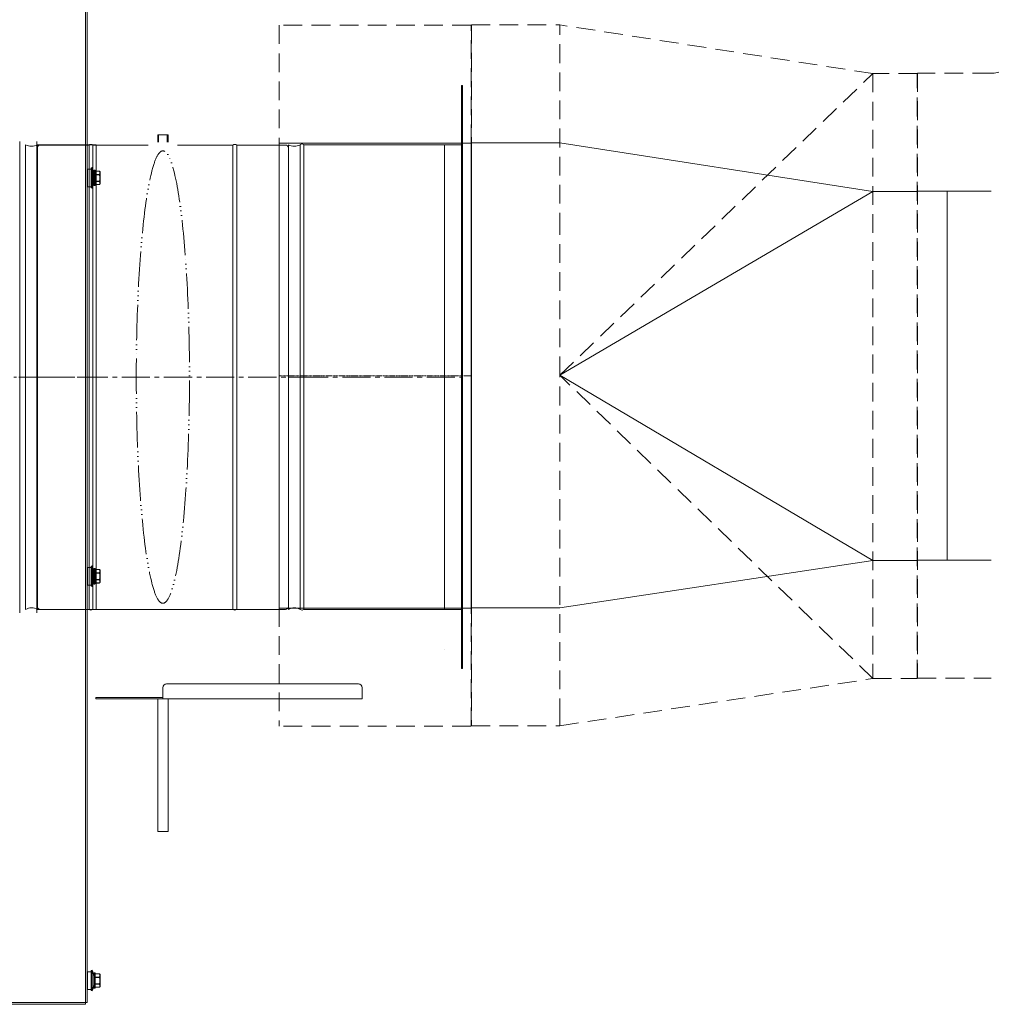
# Model space of a CAD drawing. Header units: millimetres. Extents: x -3034 to 546681, y -100001 to 133386.
# Tile 81 of 173: x 89135 to 89794, y -15458 to -14791. Entities that reach past the tile are written whole.
import ezdxf

# ---------------------------------------------------------------- set-up
doc = ezdxf.new("R2010")
doc.units = ezdxf.units.MM
for name, pattern in [('ACAD_ISO03W100', [150, 60, -90]), ('ACAD_ISO06W100', [36, 24, -3, 0, -3, 0, -3, 0, -3]), ('CENTER2', [28.575, 19.05, -3.175, 3.175, -3.175]), ('DASHDOT', [1, 0.5, -0.25, 0, -0.25]), ('DASHED', [19.05, 12.7, -6.35])]:
    doc.linetypes.add(name, pattern=pattern)
for name, color, linetype in [('___INST__AR_podstawy', 3, 'Continuous'), ('ELEK CIENKIE', 80, 'Continuous'), ('ELEK ODGROMÓWKA', 214, 'Continuous'), ('FLUID-C4-INS', 7, 'Continuous'), ('FLUID-C4-SYM', 7, 'Continuous')]:
    doc.layers.add(name, color=color, linetype=linetype)

# ---------------------------------------------------------------- blocks, each defined once
blk = doc.blocks.new('iglice')
at = {"layer": 'ELEK CIENKIE', "color": 232, "linetype": 'ACAD_ISO03W100', "ltscale": 3}
blk.add_circle((-27813.9, 9135.33), 7540, dxfattribs=at)
blk = doc.blocks.new('wentDACH')
at = {"color": 8, "linetype": 'Continuous', "lineweight": 9}
for p, q in [((-96854.66, 28791.71), (-96854.66, 27944.11)), ((-96853.46, 28791.71), (-96853.46, 27944.11)), ((-96853.16, 28508.91), (-96853.16, 28496.91)), ((-96850.73, 28508.91), (-96853.16, 28508.91)), ((-96849.98, 28509.91), (-96850.73, 28509.64)), ((-96850.73, 28509.64), (-96850.73, 28496.18)), ((-96849.98, 28509.91), (-96849.98, 28495.91)), ((-96848.96, 28507.86), (-96848.96, 28497.96)), ((-96848.66, 28508.16), (-96848.66, 28497.66)), ((-96848.36, 28508.16), (-96848.66, 28508.16)), ((-96848.36, 28497.66), (-96848.36, 28508.16)), ((-96848.06, 28497.96), (-96848.06, 28507.86)), ((-96848.06, 28507.48), (-96845.16, 28507.48)), ((-96848.06, 28507.44), (-96845.16, 28507.44)), ((-96845.16, 28507.48), (-96845.16, 28507.44)), ((-96844.96, 28505.7), (-96844.96, 28507.01)), ((-96844.9, 28507.33), (-96844.9, 28507.33)), ((-96844.7, 28506.98), (-96844.9, 28507.33)), ((-96844.7, 28506.98), (-96844.7, 28506.9)), ((-96844.66, 28506.83), (-96844.66, 28498.99)), ((-96848.06, 28505.27), (-96845.16, 28505.27)), ((-96848.06, 28505.01), (-96845.16, 28505.01)), ((-96848.06, 28500.74), (-96845.16, 28500.74)), ((-96848.06, 28500.48), (-96845.16, 28500.48)), ((-96845.16, 28505.27), (-96845.16, 28505.01)), ((-96845.16, 28500.74), (-96845.16, 28500.48)), ((-96844.96, 28501.58), (-96844.96, 28504.17)), ((-96844.96, 28500.07), (-96844.96, 28498.79)), ((-96844.7, 28504.22), (-96844.7, 28505.54)), ((-96844.7, 28500.23), (-96844.7, 28501.53)), ((-96850.73, 28496.91), (-96853.16, 28496.91)), ((-96849.98, 28495.91), (-96850.73, 28496.18)), ((-96848.36, 28497.66), (-96848.66, 28497.66)), ((-96848.06, 28498.38), (-96845.16, 28498.38)), ((-96848.06, 28498.34), (-96845.16, 28498.34)), ((-96845.16, 28498.38), (-96845.16, 28498.34)), ((-96844.7, 28498.84), (-96844.9, 28498.49)), ((-96844.7, 28498.91), (-96844.7, 28498.84)), ((-96270.95, 28243.84, 5271.65), (-96270.95, 28493.84, 5271.65)), ((-96849.98, 28239.91), (-96850.73, 28239.64)), ((-96850.73, 28239.64), (-96850.73, 28226.18)), ((-96849.98, 28239.91), (-96849.98, 28225.91)), ((-96853.16, 28238.91), (-96853.16, 28226.91)), ((-96850.73, 28238.91), (-96853.16, 28238.91)), ((-96848.96, 28237.86), (-96848.96, 28227.96)), ((-96848.66, 28238.16), (-96848.66, 28227.66)), ((-96848.36, 28238.16), (-96848.66, 28238.16)), ((-96848.36, 28227.66), (-96848.36, 28238.16)), ((-96848.06, 28227.96), (-96848.06, 28237.86)), ((-96848.06, 28237.48), (-96845.16, 28237.48)), ((-96848.06, 28237.44), (-96845.16, 28237.44)), ((-96848.06, 28235.27), (-96845.16, 28235.27)), ((-96848.06, 28235.01), (-96845.16, 28235.01)), ((-96845.16, 28237.48), (-96845.16, 28237.44)), ((-96845.16, 28235.27), (-96845.16, 28235.01)), ((-96844.96, 28235.7), (-96844.96, 28237.01)), ((-96844.96, 28231.58), (-96844.96, 28234.17)), ((-96844.9, 28237.33), (-96844.9, 28237.33)), ((-96844.7, 28236.98), (-96844.9, 28237.33)), ((-96844.7, 28236.98), (-96844.7, 28236.9)), ((-96844.7, 28234.22), (-96844.7, 28235.54)), ((-96844.66, 28236.83), (-96844.66, 28228.99)), ((-96850.73, 28226.91), (-96853.16, 28226.91)), ((-96849.98, 28225.91), (-96850.73, 28226.18)), ((-96848.36, 28227.66), (-96848.66, 28227.66)), ((-96848.06, 28230.74), (-96845.16, 28230.74)), ((-96848.06, 28230.48), (-96845.16, 28230.48)), ((-96848.06, 28228.38), (-96845.16, 28228.38)), ((-96848.06, 28228.34), (-96845.16, 28228.34)), ((-96845.16, 28230.74), (-96845.16, 28230.48)), ((-96845.16, 28228.38), (-96845.16, 28228.34)), ((-96844.96, 28230.07), (-96844.96, 28228.79)), ((-96844.7, 28228.84), (-96844.9, 28228.49)), ((-96844.7, 28230.23), (-96844.7, 28231.53)), ((-96844.7, 28228.91), (-96844.7, 28228.84)), ((-96849.98, 27965.91), (-96850.73, 27965.64)), ((-96850.73, 27965.64), (-96850.73, 27952.18)), ((-96849.98, 27965.91), (-96849.98, 27951.91)), ((-96853.16, 27964.91), (-96853.16, 27952.91)), ((-96850.73, 27964.91), (-96853.16, 27964.91)), ((-96848.96, 27963.86), (-96848.96, 27953.96)), ((-96848.66, 27964.16), (-96848.66, 27953.66)), ((-96848.36, 27964.16), (-96848.66, 27964.16)), ((-96848.36, 27953.66), (-96848.36, 27964.16)), ((-96848.06, 27953.96), (-96848.06, 27963.86)), ((-96848.06, 27963.48), (-96845.16, 27963.48)), ((-96848.06, 27963.44), (-96845.16, 27963.44)), ((-96848.06, 27961.27), (-96845.16, 27961.27)), ((-96848.06, 27961.01), (-96845.16, 27961.01)), ((-96845.16, 27963.48), (-96845.16, 27963.44)), ((-96845.16, 27961.27), (-96845.16, 27961.01)), ((-96844.96, 27961.7), (-96844.96, 27963.01)), ((-96844.96, 27957.58), (-96844.96, 27960.17)), ((-96844.9, 27963.33), (-96844.9, 27963.33)), ((-96844.7, 27962.98), (-96844.9, 27963.33)), ((-96844.7, 27962.98), (-96844.7, 27962.9)), ((-96844.7, 27960.22), (-96844.7, 27961.54)), ((-96844.66, 27962.83), (-96844.66, 27954.99)), ((-96850.73, 27952.91), (-96853.16, 27952.91)), ((-96849.98, 27951.91), (-96850.73, 27952.18)), ((-96848.36, 27953.66), (-96848.66, 27953.66)), ((-96848.06, 27956.74), (-96845.16, 27956.74)), ((-96848.06, 27956.48), (-96845.16, 27956.48)), ((-96848.06, 27954.38), (-96845.16, 27954.38)), ((-96848.06, 27954.34), (-96845.16, 27954.34)), ((-96845.16, 27956.74), (-96845.16, 27956.48)), ((-96845.16, 27954.38), (-96845.16, 27954.34)), ((-96844.96, 27956.07), (-96844.96, 27954.79)), ((-96844.7, 27954.84), (-96844.9, 27954.49)), ((-96844.7, 27956.23), (-96844.7, 27957.53)), ((-96844.7, 27954.91), (-96844.7, 27954.84)), ((-96854.66, 27942.91), (-97900.96, 27942.91)), ((-96854.66, 27944.11), (-97893.46, 27944.11)), ((-96854.66, 27944.11), (-96854.66, 27942.91)), ((-96854.66, 27944.11), (-96853.46, 27944.11))]:
    blk.add_line(p, q, dxfattribs=at)
at = {"color": 8, "linetype": 'Continuous', "lineweight": 9, "extrusion": (-1.22461e-16, 0, -1)}
for p, q in [((-96599.91, 28565.4), (-96599.91, 28170.4)), ((-96599.16, 28565.4), (-96599.91, 28565.4)), ((-96599.91, 28565.4), (-96599.91, 28170.4)), ((-96599.16, 28565.4), (-96599.91, 28565.4)), ((-96599.16, 28565.4), (-96599.16, 28170.4)), ((-96599.16, 28565.4), (-96599.16, 28170.4)), ((-96899.16, 28527.65), (-96899.16, 28208.15)), ((-96887.66, 28527.65), (-96887.66, 28208.15)), ((-96798.66, 28532.15), (-96805.66, 28532.15)), ((-96805.66, 28532.15), (-96805.66, 28527.15)), ((-96798.66, 28532.15), (-96805.66, 28532.15)), ((-96805.66, 28532.15), (-96805.66, 28527.15)), ((-96805.16, 28532.15), (-96805.16, 28527.15)), ((-96805.16, 28532.15), (-96805.16, 28527.15)), ((-96799.16, 28532.15), (-96799.16, 28527.15)), ((-96799.16, 28532.15), (-96799.16, 28527.15)), ((-96798.66, 28532.15), (-96798.66, 28527.15)), ((-96798.66, 28532.15), (-96798.66, 28527.15)), ((-96895.16, 28525.4), (-96895.16, 28210.4)), ((-96895.16, 28525.4), (-96895.16, 28210.4)), ((-96847.46, 28525.4), (-96887.66, 28525.4)), ((-96887.16, 28525.4), (-96887.16, 28210.4)), ((-96887.16, 28525.4), (-96887.16, 28210.4)), ((-96887.16, 28523.2), (-96887.16, 28212.42)), ((-96887.16, 28523.2), (-96887.16, 28212.42)), ((-96812.16, 28525.15), (-96849.66, 28525.15)), ((-96812.16, 28525.15), (-96849.66, 28525.15)), ((-96847.46, 28525.4), (-96847.46, 28210.4)), ((-96755.21, 28525.15), (-96792.16, 28525.15)), ((-96755.21, 28525.15), (-96792.16, 28525.15)), ((-96717.16, 28525.4), (-96717.16, 28210.4)), ((-96717.16, 28525.4), (-96717.16, 28210.4)), ((-96717.16, 28523.2), (-96717.16, 28212.42)), ((-96717.16, 28523.2), (-96717.16, 28212.42)), ((-96709.16, 28525.4), (-96709.16, 28210.4)), ((-96709.16, 28525.4), (-96709.16, 28210.4)), ((-96706.66, 28525.4), (-96599.91, 28525.4)), ((-96706.66, 28525.4), (-96599.91, 28525.4)), ((-96847.46, 28210.4), (-96887.66, 28210.4)), ((-96706.66, 28210.4), (-96599.91, 28210.4)), ((-96706.66, 28210.4), (-96599.91, 28210.4)), ((-96599.16, 28170.4), (-96599.91, 28170.4)), ((-96599.16, 28170.4), (-96599.91, 28170.4)), ((-96799.66, 28159.9), (-96669.66, 28159.9)), ((-96799.66, 28159.9), (-96669.66, 28159.9)), ((-96802.16, 28157.4), (-96802.16, 28149.9)), ((-96802.16, 28157.4), (-96802.16, 28149.9)), ((-96667.16, 28157.4), (-96667.16, 28149.9)), ((-96667.16, 28157.4), (-96667.16, 28149.9)), ((-96847.66, 28150.65), (-96847.66, 28149.9)), ((-96847.66, 28150.65), (-96802.16, 28150.65)), ((-96847.66, 28150.65), (-96847.66, 28149.9)), ((-96847.66, 28150.65), (-96802.16, 28150.65)), ((-96847.66, 28149.9), (-96667.16, 28149.9)), ((-96847.66, 28149.9), (-96667.16, 28149.9)), ((-96805.66, 28059.9), (-96805.66, 28149.9)), ((-96805.66, 28059.9), (-96805.66, 28149.9)), ((-96798.66, 28059.9), (-96798.66, 28149.9)), ((-96798.66, 28059.9), (-96798.66, 28149.9)), ((-96805.66, 28059.9), (-96798.66, 28059.9)), ((-96805.66, 28059.9), (-96798.66, 28059.9))]:
    blk.add_line(p, q, dxfattribs=at)
at = {"color": 8, "linetype": 'ByBlock', "lineweight": 9, "extrusion": (-1.22465e-16, -2.46519e-32, -1)}
for p, q in [((-96593.43, 28526.34, 5308.49), (-96723.43, 28526.34, 5308.49)), ((-96593.43, 28211.34, 5308.49), (-96723.43, 28211.34, 5308.49))]:
    blk.add_line(p, q, dxfattribs=at)
at = {"color": 8, "linetype": 'Continuous', "lineweight": 9, "extrusion": (-1.22465e-16, -2.46519e-32, -1)}
for p, q in [((-96723.42, 28526.34, 5308.49), (-96723.42, 28368.84, 5308.49)), ((-96593.42, 28368.84, 5308.49), (-96593.42, 28526.34, 5308.49)), ((-96723.42, 28368.84, 5308.49), (-96723.42, 28211.34, 5308.49)), ((-96593.42, 28211.34, 5308.49), (-96593.42, 28368.84, 5308.49))]:
    blk.add_line(p, q, dxfattribs=at)
at = {"color": 8, "linetype": 'ByBlock', "lineweight": 9, "extrusion": (-1.22465e-16, 0, -1)}
for p, q in [((-96593.19, 28526.59, 5271.82), (-96533.19, 28526.59, 5271.82)), ((-96321.18, 28493.59, 5271.82), (-96291.18, 28493.59, 5271.82)), ((-96291.18, 28243.59, 5271.82), (-96321.18, 28243.59, 5271.82)), ((-96593.19, 28211.59, 5271.82), (-96533.19, 28211.59, 5271.82))]:
    blk.add_line(p, q, dxfattribs=at)
at = {"color": 8, "linetype": 'Continuous', "lineweight": 9, "extrusion": (-1.22465e-16, 0, -1)}
for p, q in [((-96593.18, 28526.59, 5271.82), (-96593.18, 28369.09, 5271.82)), ((-96321.18, 28493.59, 5271.82), (-96533.18, 28526.59, 5271.82)), ((-96533.18, 28369.09, 5271.82), (-96321.18, 28493.59, 5271.82)), ((-96593.18, 28369.09, 5271.82), (-96593.18, 28211.59, 5271.82)), ((-96321.18, 28243.59, 5271.82), (-96533.18, 28369.09, 5271.82)), ((-96533.18, 28211.59, 5271.82), (-96321.18, 28243.59, 5271.82))]:
    blk.add_line(p, q, dxfattribs=at)
at = {"color": 8, "lineweight": 9, "extrusion": (-1.22461e-16, 0, -1)}
for p, q in [((-96852.16, 28525.15), (-96885.24, 28525.15)), ((-96852.16, 28525.15), (-96885.24, 28525.15)), ((-96852.16, 28525.15), (-96852.16, 28210.4)), ((-96852.16, 28525.15), (-96852.16, 28210.4)), ((-96849.66, 28525.15), (-96849.66, 28210.4)), ((-96849.66, 28525.15), (-96849.66, 28210.4)), ((-96754.66, 28525.15), (-96754.66, 28210.4)), ((-96754.66, 28525.15), (-96754.66, 28210.4)), ((-96752.16, 28525.15), (-96752.16, 28210.4)), ((-96752.16, 28525.15), (-96719.08, 28525.15)), ((-96752.16, 28525.15), (-96752.16, 28210.4)), ((-96752.16, 28525.15), (-96719.08, 28525.15)), ((-96709.16, 28210.4), (-96709.16, 28525.4)), ((-96709.16, 28210.4), (-96709.16, 28525.4)), ((-96709.16, 28524.16), (-96709.16, 28472.16)), ((-96709.16, 28524.16), (-96709.16, 28472.16)), ((-96706.66, 28210.4), (-96706.66, 28525.4)), ((-96706.66, 28210.4), (-96706.66, 28525.4)), ((-96611.35, 28525.4), (-96611.35, 28210.4)), ((-96611.35, 28525.4), (-96611.35, 28210.4)), ((-96852.16, 28210.4), (-96885.24, 28210.4)), ((-96852.16, 28210.4), (-96885.24, 28210.4)), ((-96849.66, 28210.4), (-96837.16, 28210.4)), ((-96849.66, 28210.4), (-96719.08, 28210.4)), ((-96849.66, 28210.4), (-96837.16, 28210.4)), ((-96849.66, 28210.4), (-96719.08, 28210.4)), ((-96755.21, 28210.4), (-96767.16, 28210.4)), ((-96754.66, 28210.4), (-96767.16, 28210.4)), ((-96755.21, 28210.4), (-96767.16, 28210.4)), ((-96754.66, 28210.4), (-96767.16, 28210.4)), ((-96611.35, 28182.94), (-96611.35, 28182.94)), ((-96611.35, 28182.94), (-96611.35, 28182.94))]:
    blk.add_line(p, q, dxfattribs=at)
at = {"color": 8, "linetype": 'ByBlock', "lineweight": 9}
for p, q in [((-96240.95, 28493.84, 5271.65), (-96290.95, 28493.84, 5271.65)), ((-96290.95, 28243.84, 5271.65), (-96240.95, 28243.84, 5271.65))]:
    blk.add_line(p, q, dxfattribs=at)
at = {"color": 8, "linetype": 'CENTER2', "lineweight": 9, "ltscale": 0.5, "extrusion": (-1.22461e-16, 0, -1)}
blk.add_line((-96847.46, 28367.9), (-96903.16, 28367.9), dxfattribs=at)
at = {"color": 8, "linetype": 'CENTER2', "lineweight": 9, "extrusion": (-1.22461e-16, 0, -1)}
for p, q in [((-96895.16, 28367.9), (-96887.16, 28367.9)), ((-96895.16, 28367.9), (-96887.16, 28367.9)), ((-96887.16, 28367.9), (-96717.16, 28367.9)), ((-96887.16, 28367.9), (-96717.16, 28367.9)), ((-96717.16, 28367.9), (-96709.16, 28367.9)), ((-96717.16, 28367.9), (-96709.16, 28367.9)), ((-96709.16, 28367.9), (-96599.16, 28367.9)), ((-96709.16, 28367.9), (-96599.16, 28367.9))]:
    blk.add_line(p, q, dxfattribs=at)
at = {"color": 8, "lineweight": 9, "extrusion": (-1.22461e-16, 0, -1)}
for centre, start, end in [((96707.91, 28523.93), 49.7165, 130.2835), ((96707.91, 28523.93), 49.7165, 130.2835), ((96850.91, 28523.68), 49.7165, 130.2835), ((96850.91, 28523.68), 49.7165, 130.2835), ((96753.41, 28523.68), 49.7165, 130.2835), ((96753.41, 28523.68), 49.7165, 130.2835), ((96850.91, 28211.88), 229.7165, 310.2835), ((96850.91, 28211.88), 229.7165, 310.2835), ((96753.41, 28211.88), 229.7165, 310.2835), ((96753.41, 28211.88), 229.7165, 310.2835), ((96707.91, 28211.88), 229.7165, 310.2835), ((96707.91, 28211.88), 229.7165, 310.2835)]:
    blk.add_arc(centre, 1.93, start, end, dxfattribs=at)
at = {"color": 8, "linetype": 'Continuous', "lineweight": 9, "extrusion": (-1.22461e-16, 0, -1)}
for centre, radius, start, end in [((96891.16, 28532.33), 8, 240, 300), ((96891.16, 28532.33), 8, 240, 300), ((96885.21, 28523.2), 1.95, 0, 90.92483), ((96885.21, 28523.2), 1.95, 0, 90.92483), ((96719.11, 28523.2), 1.95, 89.07517, 180), ((96719.11, 28523.2), 1.95, 89.07517, 180), ((96713.16, 28532.33), 8, 240, 300), ((96713.16, 28532.33), 8, 240, 300), ((96885.21, 28212.35), 1.95, 269.07517, 0), ((96885.21, 28212.35), 1.95, 269.07517, 0), ((96719.11, 28212.35), 1.95, 180, 270.92483), ((96719.11, 28212.35), 1.95, 180, 270.92483), ((96891.16, 28203.47), 8, 60, 120), ((96891.16, 28203.47), 8, 60, 120), ((96713.16, 28203.47), 8, 60, 120), ((96713.16, 28203.47), 8, 60, 120), ((96799.66, 28157.4), 2.5, 0, 90), ((96799.66, 28157.4), 2.5, 0, 90), ((96669.66, 28157.4), 2.5, 90, 180), ((96669.66, 28157.4), 2.5, 90, 180)]:
    blk.add_arc(centre, radius, start, end, dxfattribs=at)
at = {"color": 8, "linetype": 'Continuous', "lineweight": 9}
for centre, radius, start, end in [((-96869.74, 28502.91), 20.96, 7.53907, 19.50988), ((-96848.66, 28507.86), 0.3, 90, 180), ((-96848.36, 28507.86), 0.3, 0, 90), ((-96845.16, 28507.18), 0.3, 30.36421, 90), ((-96848.12, 28505.5), 3.7, 29.21458, 29.6118), ((-96847.13, 28506), 2.6, 21.98147, 23.10997), ((-96847.02, 28506.04), 2.47, 20.31772, 21.98512), ((-96844.96, 28506.83), 0.3, 0, 30), ((-96844.95, 28506.75), 0.292, 19.693, 30.47521), ((-96844.95, 28506.76), 0.291, 4.64139, 19.64718), ((-96844.88, 28506.76), 0.224, 0.04099, 10.24991), ((-96844.95, 28506.76), 0.289, 0.00373, 4.60765), ((-96869.74, 28502.91), 20.96, 340.49012, 352.46093), ((-96848.66, 28497.96), 0.3, 180, 270), ((-96848.36, 28497.96), 0.3, 270, 0), ((-96845.16, 28498.64), 0.3, 270, 329.63579), ((-96846.99, 28499.79), 2.46, 336.12197, 337.62421), ((-96846.86, 28499.73), 2.32, 337.62531, 339.08141), ((-96844.96, 28498.99), 0.3, 330, 0), ((-96844.95, 28499.05), 0.291, 354.91609, 359.99506), ((-96869.74, 28232.91), 20.96, 7.53907, 19.50988), ((-96848.66, 28237.86), 0.3, 90, 180), ((-96848.36, 28237.86), 0.3, 0, 90), ((-96845.16, 28237.18), 0.3, 30.36421, 90), ((-96848.12, 28235.5), 3.7, 29.21458, 29.6118), ((-96847.13, 28236), 2.6, 21.98147, 23.10997), ((-96847.02, 28236.04), 2.47, 20.31772, 21.98512), ((-96844.96, 28236.83), 0.3, 0, 30), ((-96844.95, 28236.75), 0.292, 19.693, 30.47521), ((-96844.95, 28236.76), 0.291, 4.64139, 19.64718), ((-96844.88, 28236.76), 0.224, 0.04099, 10.24991), ((-96844.95, 28236.76), 0.289, 0.00373, 4.60765), ((-96869.74, 28232.91), 20.96, 340.49012, 352.46093), ((-96848.66, 28227.96), 0.3, 180, 270), ((-96848.36, 28227.96), 0.3, 270, 0), ((-96845.16, 28228.64), 0.3, 270, 329.63579), ((-96846.99, 28229.79), 2.46, 336.12197, 337.62421), ((-96846.86, 28229.73), 2.32, 337.62531, 339.08141), ((-96844.96, 28228.99), 0.3, 330, 0), ((-96844.95, 28229.05), 0.291, 354.91609, 359.99506), ((-96869.74, 27958.91), 20.96, 7.53907, 19.50988), ((-96848.66, 27963.86), 0.3, 90, 180), ((-96848.36, 27963.86), 0.3, 0, 90), ((-96845.16, 27963.18), 0.3, 30.36421, 90), ((-96848.12, 27961.5), 3.7, 29.21458, 29.6118), ((-96847.13, 27962), 2.6, 21.98147, 23.10997), ((-96847.02, 27962.04), 2.47, 20.31772, 21.98512), ((-96844.96, 27962.83), 0.3, 0, 30), ((-96844.95, 27962.75), 0.292, 19.693, 30.47521), ((-96844.95, 27962.76), 0.291, 4.64139, 19.64718), ((-96844.88, 27962.76), 0.224, 0.04099, 10.24991), ((-96844.95, 27962.76), 0.289, 0.00373, 4.60765), ((-96869.74, 27958.91), 20.96, 340.49012, 352.46093), ((-96848.66, 27953.96), 0.3, 180, 270), ((-96848.36, 27953.96), 0.3, 270, 0), ((-96845.16, 27954.64), 0.3, 270, 329.63579), ((-96846.99, 27955.79), 2.46, 336.12197, 337.62421), ((-96846.86, 27955.73), 2.32, 337.62531, 339.08141), ((-96844.96, 27954.99), 0.3, 330, 0), ((-96844.95, 27955.05), 0.291, 354.91609, 359.99506)]:
    blk.add_arc(centre, radius, start, end, dxfattribs=at)
at = {"color": 8, "linetype": 'ACAD_ISO06W100', "lineweight": 9}
blk.add_ellipse((-96802.16, 28367.9), major_axis=(0, -153.31), ratio=0.117523, dxfattribs=at)
blk.add_ellipse((-96802.16, 28367.9), major_axis=(0, -153.31), ratio=0.117523, dxfattribs=at)
at = {"color": 8, "linetype": 'Continuous', "lineweight": 9}
for points, knots in [([(-96845.16, 28507.44), (-96845.13, 28507.45), (-96845.08, 28507.45), (-96845.01, 28507.43), (-96844.94, 28507.39), (-96844.91, 28507.35), (-96844.9, 28507.33)], [0, 0, 0, 0, 0.267785, 0.523235, 0.76616, 1, 1, 1, 1]), ([(-96845.16, 28507.44), (-96845.14, 28507.41), (-96845.07, 28507.27), (-96845, 28507.12), (-96844.96, 28507.01)], [0, 0, 0, 0, 0.255011, 1, 1, 1, 1]), ([(-96844.7, 28506.9), (-96844.72, 28506.94), (-96844.81, 28507.01), (-96844.91, 28507.02), (-96844.96, 28507.01)], [0, 0, 0, 0, 0.478518, 1, 1, 1, 1]), ([(-96844.96, 28507.01), (-96844.89, 28507.01), (-96844.78, 28506.98), (-96844.69, 28506.89), (-96844.67, 28506.83), (-96844.66, 28506.8)], [0, 0, 0, 0, 0.518842, 0.765014, 1, 1, 1, 1]), ([(-96844.89, 28507.31), (-96844.88, 28507.29), (-96844.82, 28507.19), (-96844.78, 28507.09), (-96844.74, 28507.02)], [0, 0, 0, 0, 0.253402, 1, 1, 1, 1]), ([(-96844.96, 28505.7), (-96844.97, 28505.66), (-96845.03, 28505.52), (-96845.1, 28505.38), (-96845.16, 28505.27)], [0, 0, 0, 0, 0.245168, 1, 1, 1, 1]), ([(-96845.16, 28505.27), (-96845.11, 28505.26), (-96845, 28505.22), (-96844.92, 28505.14), (-96844.9, 28505.09)], [0, 0, 0, 0, 0.505194, 1, 1, 1, 1]), ([(-96845.16, 28505.01), (-96845.13, 28505.02), (-96845.08, 28505.03), (-96845.01, 28505.05), (-96844.95, 28505.07), (-96844.92, 28505.08), (-96844.9, 28505.09)], [0, 0, 0, 0, 0.306799, 0.590207, 0.827401, 1, 1, 1, 1]), ([(-96845.16, 28500.74), (-96845.13, 28500.73), (-96845.08, 28500.72), (-96845.01, 28500.7), (-96844.95, 28500.68), (-96844.92, 28500.67), (-96844.9, 28500.67)], [0, 0, 0, 0, 0.307536, 0.591205, 0.828161, 1, 1, 1, 1]), ([(-96845.16, 28500.48), (-96845.11, 28500.49), (-96845, 28500.53), (-96844.92, 28500.62), (-96844.9, 28500.67)], [0, 0, 0, 0, 0.504307, 1, 1, 1, 1]), ([(-96845.16, 28500.48), (-96845.14, 28500.45), (-96845.07, 28500.31), (-96845, 28500.17), (-96844.96, 28500.07)], [0, 0, 0, 0, 0.255442, 1, 1, 1, 1]), ([(-96844.96, 28505.7), (-96844.93, 28505.7), (-96844.88, 28505.69), (-96844.81, 28505.65), (-96844.74, 28505.6), (-96844.71, 28505.56), (-96844.7, 28505.54)], [0, 0, 0, 0, 0.253526, 0.508895, 0.758963, 1, 1, 1, 1]), ([(-96844.66, 28505.44), (-96844.66, 28505.48), (-96844.67, 28505.55), (-96844.74, 28505.63), (-96844.84, 28505.69), (-96844.92, 28505.7), (-96844.96, 28505.7)], [0, 0, 0, 0, 0.232774, 0.476034, 0.733303, 1, 1, 1, 1]), ([(-96844.7, 28504.22), (-96844.71, 28504.22), (-96844.8, 28504.2), (-96844.89, 28504.18), (-96844.96, 28504.17)], [0, 0, 0, 0, 0.179082, 1, 1, 1, 1]), ([(-96844.96, 28504.17), (-96844.94, 28504.17), (-96844.9, 28504.17), (-96844.84, 28504.17), (-96844.79, 28504.17), (-96844.75, 28504.17), (-96844.72, 28504.17), (-96844.69, 28504.17), (-96844.68, 28504.17), (-96844.67, 28504.17), (-96844.66, 28504.17), (-96844.66, 28504.17), (-96844.66, 28504.17), (-96844.66, 28504.17)], [0, 0, 0, 0, 0.194898, 0.38268, 0.555514, 0.706987, 0.831369, 0.8818, 0.923765, 0.956838, 0.98067, 0.995092, 1, 1, 1, 1]), ([(-96844.66, 28501.58), (-96844.66, 28501.58), (-96844.66, 28501.58), (-96844.66, 28501.58), (-96844.67, 28501.58), (-96844.68, 28501.58), (-96844.69, 28501.58), (-96844.72, 28501.58), (-96844.75, 28501.58), (-96844.79, 28501.58), (-96844.84, 28501.58), (-96844.9, 28501.58), (-96844.94, 28501.58), (-96844.96, 28501.58)], [0, 0, 0, 0, 0.004912, 0.019351, 0.043222, 0.076343, 0.118352, 0.168842, 0.293309, 0.444878, 0.617665, 0.805123, 1, 1, 1, 1]), ([(-96844.96, 28501.58), (-96844.93, 28501.58), (-96844.89, 28501.57), (-96844.84, 28501.56), (-96844.8, 28501.55), (-96844.75, 28501.54), (-96844.71, 28501.53), (-96844.7, 28501.53)], [0, 0, 0, 0, 0.301899, 0.447215, 0.583434, 0.821378, 1, 1, 1, 1]), ([(-96844.96, 28500.07), (-96844.92, 28500.07), (-96844.84, 28500.08), (-96844.74, 28500.14), (-96844.67, 28500.22), (-96844.66, 28500.29), (-96844.66, 28500.33)], [0, 0, 0, 0, 0.265804, 0.522591, 0.76618, 1, 1, 1, 1]), ([(-96844.7, 28500.23), (-96844.72, 28500.18), (-96844.8, 28500.11), (-96844.9, 28500.07), (-96844.96, 28500.07)], [0, 0, 0, 0, 0.492406, 1, 1, 1, 1]), ([(-96844.7, 28505.54), (-96844.71, 28505.5), (-96844.77, 28505.35), (-96844.84, 28505.2), (-96844.9, 28505.09)], [0, 0, 0, 0, 0.245095, 1, 1, 1, 1]), ([(-96844.9, 28500.67), (-96844.88, 28500.63), (-96844.8, 28500.49), (-96844.74, 28500.34), (-96844.7, 28500.23)], [0, 0, 0, 0, 0.255065, 1, 1, 1, 1]), ([(-96844.7, 28505.54), (-96844.69, 28505.53), (-96844.67, 28505.49), (-96844.66, 28505.46), (-96844.66, 28505.44)], [0, 0, 0, 0, 0.520333, 1, 1, 1, 1]), ([(-96844.66, 28504.17), (-96844.66, 28504.18), (-96844.66, 28504.2), (-96844.68, 28504.21), (-96844.7, 28504.22)], [0, 0, 0, 0, 0.198649, 1, 1, 1, 1]), ([(-96844.7, 28501.53), (-96844.69, 28501.54), (-96844.67, 28501.55), (-96844.66, 28501.57), (-96844.66, 28501.58)], [0, 0, 0, 0, 0.318335, 1, 1, 1, 1]), ([(-96844.66, 28500.33), (-96844.66, 28500.31), (-96844.67, 28500.27), (-96844.69, 28500.24), (-96844.7, 28500.23)], [0, 0, 0, 0, 0.480871, 1, 1, 1, 1]), ([(-96844.96, 28498.79), (-96844.97, 28498.76), (-96845.03, 28498.61), (-96845.1, 28498.48), (-96845.16, 28498.38)], [0, 0, 0, 0, 0.244817, 1, 1, 1, 1]), ([(-96845.16, 28498.38), (-96845.14, 28498.37), (-96845.08, 28498.37), (-96845.01, 28498.39), (-96844.95, 28498.43), (-96844.91, 28498.47), (-96844.9, 28498.49)], [0, 0, 0, 0, 0.26657, 0.52154, 0.764817, 1, 1, 1, 1]), ([(-96844.67, 28498.98), (-96844.68, 28498.95), (-96844.71, 28498.9), (-96844.8, 28498.82), (-96844.9, 28498.79), (-96844.96, 28498.79)], [0, 0, 0, 0, 0.237171, 0.484607, 1, 1, 1, 1]), ([(-96844.96, 28498.79), (-96844.93, 28498.79), (-96844.88, 28498.79), (-96844.78, 28498.82), (-96844.72, 28498.87), (-96844.7, 28498.91)], [0, 0, 0, 0, 0.266294, 0.521436, 1, 1, 1, 1]), ([(-96844.74, 28498.79), (-96844.76, 28498.77), (-96844.8, 28498.67), (-96844.85, 28498.58), (-96844.89, 28498.51)], [0, 0, 0, 0, 0.246719, 1, 1, 1, 1]), ([(-96845.16, 28237.44), (-96845.13, 28237.45), (-96845.08, 28237.45), (-96845.01, 28237.43), (-96844.94, 28237.39), (-96844.91, 28237.35), (-96844.9, 28237.33)], [0, 0, 0, 0, 0.267785, 0.523235, 0.76616, 1, 1, 1, 1]), ([(-96845.16, 28237.44), (-96845.14, 28237.41), (-96845.07, 28237.27), (-96845, 28237.12), (-96844.96, 28237.01)], [0, 0, 0, 0, 0.255011, 1, 1, 1, 1]), ([(-96844.96, 28235.7), (-96844.97, 28235.66), (-96845.03, 28235.52), (-96845.1, 28235.38), (-96845.16, 28235.27)], [0, 0, 0, 0, 0.245168, 1, 1, 1, 1]), ([(-96845.16, 28235.27), (-96845.11, 28235.26), (-96845, 28235.22), (-96844.92, 28235.14), (-96844.9, 28235.09)], [0, 0, 0, 0, 0.505194, 1, 1, 1, 1]), ([(-96845.16, 28235.01), (-96845.13, 28235.02), (-96845.08, 28235.03), (-96845.01, 28235.05), (-96844.95, 28235.07), (-96844.92, 28235.08), (-96844.9, 28235.09)], [0, 0, 0, 0, 0.306799, 0.590207, 0.827401, 1, 1, 1, 1]), ([(-96844.7, 28236.9), (-96844.72, 28236.94), (-96844.81, 28237.01), (-96844.91, 28237.02), (-96844.96, 28237.01)], [0, 0, 0, 0, 0.478518, 1, 1, 1, 1]), ([(-96844.96, 28237.01), (-96844.89, 28237.01), (-96844.78, 28236.98), (-96844.69, 28236.89), (-96844.67, 28236.83), (-96844.66, 28236.8)], [0, 0, 0, 0, 0.518842, 0.765014, 1, 1, 1, 1]), ([(-96844.96, 28235.7), (-96844.93, 28235.7), (-96844.88, 28235.69), (-96844.81, 28235.65), (-96844.74, 28235.6), (-96844.71, 28235.56), (-96844.7, 28235.54)], [0, 0, 0, 0, 0.253526, 0.508895, 0.758963, 1, 1, 1, 1]), ([(-96844.66, 28235.44), (-96844.66, 28235.48), (-96844.67, 28235.55), (-96844.74, 28235.63), (-96844.84, 28235.69), (-96844.92, 28235.7), (-96844.96, 28235.7)], [0, 0, 0, 0, 0.232774, 0.476034, 0.733303, 1, 1, 1, 1]), ([(-96844.7, 28234.22), (-96844.71, 28234.22), (-96844.8, 28234.2), (-96844.89, 28234.18), (-96844.96, 28234.17)], [0, 0, 0, 0, 0.179082, 1, 1, 1, 1]), ([(-96844.96, 28234.17), (-96844.94, 28234.17), (-96844.9, 28234.17), (-96844.84, 28234.17), (-96844.79, 28234.17), (-96844.75, 28234.17), (-96844.72, 28234.17), (-96844.69, 28234.17), (-96844.68, 28234.17), (-96844.67, 28234.17), (-96844.66, 28234.17), (-96844.66, 28234.17), (-96844.66, 28234.17), (-96844.66, 28234.17)], [0, 0, 0, 0, 0.194898, 0.38268, 0.555514, 0.706987, 0.831369, 0.8818, 0.923765, 0.956838, 0.98067, 0.995092, 1, 1, 1, 1]), ([(-96844.7, 28235.54), (-96844.71, 28235.5), (-96844.77, 28235.35), (-96844.84, 28235.2), (-96844.9, 28235.09)], [0, 0, 0, 0, 0.245095, 1, 1, 1, 1]), ([(-96844.89, 28237.31), (-96844.88, 28237.29), (-96844.82, 28237.19), (-96844.78, 28237.09), (-96844.74, 28237.02)], [0, 0, 0, 0, 0.253402, 1, 1, 1, 1]), ([(-96844.7, 28235.54), (-96844.69, 28235.53), (-96844.67, 28235.49), (-96844.66, 28235.46), (-96844.66, 28235.44)], [0, 0, 0, 0, 0.520333, 1, 1, 1, 1]), ([(-96844.66, 28234.17), (-96844.66, 28234.18), (-96844.66, 28234.2), (-96844.68, 28234.21), (-96844.7, 28234.22)], [0, 0, 0, 0, 0.198649, 1, 1, 1, 1]), ([(-96845.16, 28230.74), (-96845.13, 28230.73), (-96845.08, 28230.72), (-96845.01, 28230.7), (-96844.95, 28230.68), (-96844.92, 28230.67), (-96844.9, 28230.67)], [0, 0, 0, 0, 0.307536, 0.591205, 0.828161, 1, 1, 1, 1]), ([(-96845.16, 28230.48), (-96845.11, 28230.49), (-96845, 28230.53), (-96844.92, 28230.62), (-96844.9, 28230.67)], [0, 0, 0, 0, 0.504307, 1, 1, 1, 1]), ([(-96845.16, 28230.48), (-96845.14, 28230.45), (-96845.07, 28230.31), (-96845, 28230.17), (-96844.96, 28230.07)], [0, 0, 0, 0, 0.255442, 1, 1, 1, 1]), ([(-96844.96, 28228.79), (-96844.97, 28228.76), (-96845.03, 28228.61), (-96845.1, 28228.48), (-96845.16, 28228.38)], [0, 0, 0, 0, 0.244817, 1, 1, 1, 1]), ([(-96845.16, 28228.38), (-96845.14, 28228.37), (-96845.08, 28228.37), (-96845.01, 28228.39), (-96844.95, 28228.43), (-96844.91, 28228.47), (-96844.9, 28228.49)], [0, 0, 0, 0, 0.26657, 0.52154, 0.764817, 1, 1, 1, 1]), ([(-96844.66, 28231.58), (-96844.66, 28231.58), (-96844.66, 28231.58), (-96844.66, 28231.58), (-96844.67, 28231.58), (-96844.68, 28231.58), (-96844.69, 28231.58), (-96844.72, 28231.58), (-96844.75, 28231.58), (-96844.79, 28231.58), (-96844.84, 28231.58), (-96844.9, 28231.58), (-96844.94, 28231.58), (-96844.96, 28231.58)], [0, 0, 0, 0, 0.004912, 0.019351, 0.043222, 0.076343, 0.118352, 0.168842, 0.293309, 0.444878, 0.617665, 0.805123, 1, 1, 1, 1]), ([(-96844.96, 28231.58), (-96844.93, 28231.58), (-96844.89, 28231.57), (-96844.84, 28231.56), (-96844.8, 28231.55), (-96844.75, 28231.54), (-96844.71, 28231.53), (-96844.7, 28231.53)], [0, 0, 0, 0, 0.301899, 0.447215, 0.583434, 0.821378, 1, 1, 1, 1]), ([(-96844.96, 28230.07), (-96844.92, 28230.07), (-96844.84, 28230.08), (-96844.74, 28230.14), (-96844.67, 28230.22), (-96844.66, 28230.29), (-96844.66, 28230.33)], [0, 0, 0, 0, 0.265804, 0.522591, 0.76618, 1, 1, 1, 1]), ([(-96844.7, 28230.23), (-96844.72, 28230.18), (-96844.8, 28230.11), (-96844.9, 28230.07), (-96844.96, 28230.07)], [0, 0, 0, 0, 0.492406, 1, 1, 1, 1]), ([(-96844.67, 28228.98), (-96844.68, 28228.95), (-96844.71, 28228.9), (-96844.8, 28228.82), (-96844.9, 28228.79), (-96844.96, 28228.79)], [0, 0, 0, 0, 0.237171, 0.484607, 1, 1, 1, 1]), ([(-96844.96, 28228.79), (-96844.93, 28228.79), (-96844.88, 28228.79), (-96844.78, 28228.82), (-96844.72, 28228.87), (-96844.7, 28228.91)], [0, 0, 0, 0, 0.266294, 0.521436, 1, 1, 1, 1]), ([(-96844.9, 28230.67), (-96844.88, 28230.63), (-96844.8, 28230.49), (-96844.74, 28230.34), (-96844.7, 28230.23)], [0, 0, 0, 0, 0.255065, 1, 1, 1, 1]), ([(-96844.74, 28228.79), (-96844.76, 28228.77), (-96844.8, 28228.67), (-96844.85, 28228.58), (-96844.89, 28228.51)], [0, 0, 0, 0, 0.246719, 1, 1, 1, 1]), ([(-96844.7, 28231.53), (-96844.69, 28231.54), (-96844.67, 28231.55), (-96844.66, 28231.57), (-96844.66, 28231.58)], [0, 0, 0, 0, 0.318335, 1, 1, 1, 1]), ([(-96844.66, 28230.33), (-96844.66, 28230.31), (-96844.67, 28230.27), (-96844.69, 28230.24), (-96844.7, 28230.23)], [0, 0, 0, 0, 0.480871, 1, 1, 1, 1]), ([(-96845.16, 27963.44), (-96845.13, 27963.45), (-96845.08, 27963.45), (-96845.01, 27963.43), (-96844.94, 27963.39), (-96844.91, 27963.35), (-96844.9, 27963.33)], [0, 0, 0, 0, 0.267785, 0.523235, 0.76616, 1, 1, 1, 1]), ([(-96845.16, 27963.44), (-96845.14, 27963.41), (-96845.07, 27963.27), (-96845, 27963.12), (-96844.96, 27963.01)], [0, 0, 0, 0, 0.255011, 1, 1, 1, 1]), ([(-96844.96, 27961.7), (-96844.97, 27961.66), (-96845.03, 27961.52), (-96845.1, 27961.38), (-96845.16, 27961.27)], [0, 0, 0, 0, 0.245168, 1, 1, 1, 1]), ([(-96845.16, 27961.27), (-96845.11, 27961.26), (-96845, 27961.22), (-96844.92, 27961.14), (-96844.9, 27961.09)], [0, 0, 0, 0, 0.505194, 1, 1, 1, 1]), ([(-96845.16, 27961.01), (-96845.13, 27961.02), (-96845.08, 27961.03), (-96845.01, 27961.05), (-96844.95, 27961.07), (-96844.92, 27961.08), (-96844.9, 27961.09)], [0, 0, 0, 0, 0.306799, 0.590207, 0.827401, 1, 1, 1, 1]), ([(-96844.7, 27962.9), (-96844.72, 27962.94), (-96844.81, 27963.01), (-96844.91, 27963.02), (-96844.96, 27963.01)], [0, 0, 0, 0, 0.478518, 1, 1, 1, 1]), ([(-96844.96, 27963.01), (-96844.89, 27963.01), (-96844.78, 27962.98), (-96844.69, 27962.89), (-96844.67, 27962.83), (-96844.66, 27962.8)], [0, 0, 0, 0, 0.518842, 0.765014, 1, 1, 1, 1]), ([(-96844.96, 27961.7), (-96844.93, 27961.7), (-96844.88, 27961.69), (-96844.81, 27961.65), (-96844.74, 27961.6), (-96844.71, 27961.56), (-96844.7, 27961.54)], [0, 0, 0, 0, 0.253526, 0.508895, 0.758963, 1, 1, 1, 1]), ([(-96844.66, 27961.44), (-96844.66, 27961.48), (-96844.67, 27961.55), (-96844.74, 27961.63), (-96844.84, 27961.69), (-96844.92, 27961.7), (-96844.96, 27961.7)], [0, 0, 0, 0, 0.232774, 0.476034, 0.733303, 1, 1, 1, 1]), ([(-96844.7, 27960.22), (-96844.71, 27960.22), (-96844.8, 27960.2), (-96844.89, 27960.18), (-96844.96, 27960.17)], [0, 0, 0, 0, 0.179082, 1, 1, 1, 1]), ([(-96844.96, 27960.17), (-96844.94, 27960.17), (-96844.9, 27960.17), (-96844.84, 27960.17), (-96844.79, 27960.17), (-96844.75, 27960.17), (-96844.72, 27960.17), (-96844.69, 27960.17), (-96844.68, 27960.17), (-96844.67, 27960.17), (-96844.66, 27960.17), (-96844.66, 27960.17), (-96844.66, 27960.17), (-96844.66, 27960.17)], [0, 0, 0, 0, 0.194898, 0.38268, 0.555514, 0.706987, 0.831369, 0.8818, 0.923765, 0.956838, 0.98067, 0.995092, 1, 1, 1, 1]), ([(-96844.7, 27961.54), (-96844.71, 27961.5), (-96844.77, 27961.35), (-96844.84, 27961.2), (-96844.9, 27961.09)], [0, 0, 0, 0, 0.245095, 1, 1, 1, 1]), ([(-96844.89, 27963.31), (-96844.88, 27963.29), (-96844.82, 27963.19), (-96844.78, 27963.09), (-96844.74, 27963.02)], [0, 0, 0, 0, 0.253402, 1, 1, 1, 1]), ([(-96844.7, 27961.54), (-96844.69, 27961.53), (-96844.67, 27961.49), (-96844.66, 27961.46), (-96844.66, 27961.44)], [0, 0, 0, 0, 0.520333, 1, 1, 1, 1]), ([(-96844.66, 27960.17), (-96844.66, 27960.18), (-96844.66, 27960.2), (-96844.68, 27960.21), (-96844.7, 27960.22)], [0, 0, 0, 0, 0.198649, 1, 1, 1, 1]), ([(-96845.16, 27956.74), (-96845.13, 27956.73), (-96845.08, 27956.72), (-96845.01, 27956.7), (-96844.95, 27956.68), (-96844.92, 27956.67), (-96844.9, 27956.67)], [0, 0, 0, 0, 0.307536, 0.591205, 0.828161, 1, 1, 1, 1]), ([(-96845.16, 27956.48), (-96845.11, 27956.49), (-96845, 27956.53), (-96844.92, 27956.62), (-96844.9, 27956.67)], [0, 0, 0, 0, 0.504307, 1, 1, 1, 1]), ([(-96845.16, 27956.48), (-96845.14, 27956.45), (-96845.07, 27956.31), (-96845, 27956.17), (-96844.96, 27956.07)], [0, 0, 0, 0, 0.255442, 1, 1, 1, 1]), ([(-96844.96, 27954.79), (-96844.97, 27954.76), (-96845.03, 27954.61), (-96845.1, 27954.48), (-96845.16, 27954.38)], [0, 0, 0, 0, 0.244817, 1, 1, 1, 1]), ([(-96845.16, 27954.38), (-96845.14, 27954.37), (-96845.08, 27954.37), (-96845.01, 27954.39), (-96844.95, 27954.43), (-96844.91, 27954.47), (-96844.9, 27954.49)], [0, 0, 0, 0, 0.26657, 0.52154, 0.764817, 1, 1, 1, 1]), ([(-96844.66, 27957.58), (-96844.66, 27957.58), (-96844.66, 27957.58), (-96844.66, 27957.58), (-96844.67, 27957.58), (-96844.68, 27957.58), (-96844.69, 27957.58), (-96844.72, 27957.58), (-96844.75, 27957.58), (-96844.79, 27957.58), (-96844.84, 27957.58), (-96844.9, 27957.58), (-96844.94, 27957.58), (-96844.96, 27957.58)], [0, 0, 0, 0, 0.004912, 0.019351, 0.043222, 0.076343, 0.118352, 0.168842, 0.293309, 0.444878, 0.617665, 0.805123, 1, 1, 1, 1]), ([(-96844.96, 27957.58), (-96844.93, 27957.58), (-96844.89, 27957.57), (-96844.84, 27957.56), (-96844.8, 27957.55), (-96844.75, 27957.54), (-96844.71, 27957.53), (-96844.7, 27957.53)], [0, 0, 0, 0, 0.301899, 0.447215, 0.583434, 0.821378, 1, 1, 1, 1]), ([(-96844.96, 27956.07), (-96844.92, 27956.07), (-96844.84, 27956.08), (-96844.74, 27956.14), (-96844.67, 27956.22), (-96844.66, 27956.29), (-96844.66, 27956.33)], [0, 0, 0, 0, 0.265804, 0.522591, 0.76618, 1, 1, 1, 1]), ([(-96844.7, 27956.23), (-96844.72, 27956.18), (-96844.8, 27956.11), (-96844.9, 27956.07), (-96844.96, 27956.07)], [0, 0, 0, 0, 0.492406, 1, 1, 1, 1]), ([(-96844.67, 27954.98), (-96844.68, 27954.95), (-96844.71, 27954.9), (-96844.8, 27954.82), (-96844.9, 27954.79), (-96844.96, 27954.79)], [0, 0, 0, 0, 0.237171, 0.484607, 1, 1, 1, 1]), ([(-96844.96, 27954.79), (-96844.93, 27954.79), (-96844.88, 27954.79), (-96844.78, 27954.82), (-96844.72, 27954.87), (-96844.7, 27954.91)], [0, 0, 0, 0, 0.266294, 0.521436, 1, 1, 1, 1]), ([(-96844.9, 27956.67), (-96844.88, 27956.63), (-96844.8, 27956.49), (-96844.74, 27956.34), (-96844.7, 27956.23)], [0, 0, 0, 0, 0.255065, 1, 1, 1, 1]), ([(-96844.74, 27954.79), (-96844.76, 27954.77), (-96844.8, 27954.67), (-96844.85, 27954.58), (-96844.89, 27954.51)], [0, 0, 0, 0, 0.246719, 1, 1, 1, 1]), ([(-96844.7, 27957.53), (-96844.69, 27957.54), (-96844.67, 27957.55), (-96844.66, 27957.57), (-96844.66, 27957.58)], [0, 0, 0, 0, 0.318335, 1, 1, 1, 1]), ([(-96844.66, 27956.33), (-96844.66, 27956.31), (-96844.67, 27956.27), (-96844.69, 27956.24), (-96844.7, 27956.23)], [0, 0, 0, 0, 0.480871, 1, 1, 1, 1])]:
    blk.add_open_spline(points, degree=3, knots=knots, dxfattribs=at)
for points in [[(-96845.16, 28505.01), (-96845.08, 28504.73), (-96845.01, 28504.45), (-96844.96, 28504.17)], [(-96844.96, 28501.58), (-96845.01, 28501.3), (-96845.08, 28501.02), (-96845.16, 28500.74)], [(-96844.9, 28505.09), (-96844.82, 28504.8), (-96844.75, 28504.51), (-96844.7, 28504.22)], [(-96844.7, 28501.53), (-96844.75, 28501.24), (-96844.82, 28500.95), (-96844.9, 28500.67)], [(-96844.7, 28498.91), (-96844.68, 28498.94), (-96844.66, 28498.99), (-96844.66, 28499.03)], [(-96844.66, 28499.05), (-96844.66, 28499.03), (-96844.66, 28499), (-96844.67, 28498.98)], [(-96845.16, 28235.01), (-96845.08, 28234.73), (-96845.01, 28234.45), (-96844.96, 28234.17)], [(-96844.9, 28235.09), (-96844.82, 28234.8), (-96844.75, 28234.51), (-96844.7, 28234.22)], [(-96844.96, 28231.58), (-96845.01, 28231.3), (-96845.08, 28231.02), (-96845.16, 28230.74)], [(-96844.7, 28231.53), (-96844.75, 28231.24), (-96844.82, 28230.95), (-96844.9, 28230.67)], [(-96844.7, 28228.91), (-96844.68, 28228.94), (-96844.66, 28228.99), (-96844.66, 28229.03)], [(-96844.66, 28229.05), (-96844.66, 28229.03), (-96844.66, 28229), (-96844.67, 28228.98)], [(-96845.16, 27961.01), (-96845.08, 27960.73), (-96845.01, 27960.45), (-96844.96, 27960.17)], [(-96844.9, 27961.09), (-96844.82, 27960.8), (-96844.75, 27960.51), (-96844.7, 27960.22)], [(-96844.96, 27957.58), (-96845.01, 27957.3), (-96845.08, 27957.02), (-96845.16, 27956.74)], [(-96844.7, 27957.53), (-96844.75, 27957.24), (-96844.82, 27956.95), (-96844.9, 27956.67)], [(-96844.7, 27954.91), (-96844.68, 27954.94), (-96844.66, 27954.99), (-96844.66, 27955.03)], [(-96844.66, 27955.05), (-96844.66, 27955.03), (-96844.66, 27955), (-96844.67, 27954.98)]]:
    blk.add_open_spline(points, degree=3, dxfattribs=at)
at = {"layer": 'FLUID-C4-INS', "color": 8, "linetype": 'DASHED', "lineweight": 9, "extrusion": (-1.22465e-16, -2.46519e-32, -1)}
for p, q in [((-96593.43, 28606.34, 5308.49), (-96723.43, 28606.34, 5308.49)), ((-96723.42, 28606.34, 5308.49), (-96723.42, 28526.34, 5308.49)), ((-96593.42, 28526.34, 5308.49), (-96593.42, 28606.34, 5308.49)), ((-96723.42, 28211.34, 5308.49), (-96723.42, 28131.34, 5308.49)), ((-96593.42, 28131.34, 5308.49), (-96593.42, 28211.34, 5308.49)), ((-96593.43, 28131.34, 5308.49), (-96723.43, 28131.34, 5308.49))]:
    blk.add_line(p, q, dxfattribs=at)
at = {"layer": 'FLUID-C4-INS', "color": 8, "linetype": 'DASHED', "lineweight": 9, "extrusion": (-1.22465e-16, 0, -1)}
for p, q in [((-96593.19, 28606.59, 5271.82), (-96533.19, 28606.59, 5271.82)), ((-96593.18, 28606.59, 5271.82), (-96593.18, 28526.59, 5271.82)), ((-96533.18, 28600.35, 5271.82), (-96533.18, 28606.59, 5271.82)), ((-96321.18, 28573.59, 5271.82), (-96533.18, 28606.59, 5271.82)), ((-96533.18, 28466.41, 5271.82), (-96533.18, 28600.35, 5271.82)), ((-96533.18, 28369.09, 5271.82), (-96321.18, 28573.59, 5271.82)), ((-96291.18, 28573.59, 5271.82), (-96321.18, 28573.59, 5271.82)), ((-96321.18, 28573.59, 5271.82), (-96321.18, 28163.59, 5271.82)), ((-96291.18, 28163.59, 5271.82), (-96291.18, 28573.59, 5271.82)), ((-96533.18, 28369.09, 5271.82), (-96533.18, 28466.41, 5271.82)), ((-96533.18, 28272.52, 5271.82), (-96533.18, 28369.09, 5271.82)), ((-96321.18, 28163.59, 5271.82), (-96533.18, 28369.09, 5271.82)), ((-96533.18, 28137.39, 5271.82), (-96533.18, 28272.52, 5271.82)), ((-96593.18, 28211.59, 5271.82), (-96593.18, 28131.59, 5271.82)), ((-96533.18, 28131.59, 5271.82), (-96321.18, 28163.59, 5271.82)), ((-96321.18, 28163.59, 5271.82), (-96291.18, 28163.59, 5271.82)), ((-96533.18, 28131.59, 5271.82), (-96533.18, 28137.39, 5271.82)), ((-96593.19, 28131.59, 5271.82), (-96533.19, 28131.59, 5271.82))]:
    blk.add_line(p, q, dxfattribs=at)
at = {"layer": 'FLUID-C4-INS', "color": 8, "linetype": 'DASHED', "lineweight": 9}
for p, q in [((-96240.95, 28573.84, 5271.65), (-96290.95, 28573.84, 5271.65)), ((-96290.95, 28573.84, 5271.65), (-96290.95, 28163.84, 5271.65)), ((-96290.95, 28163.84, 5271.65), (-96240.95, 28163.84, 5271.65))]:
    blk.add_line(p, q, dxfattribs=at)
at = {"layer": 'FLUID-C4-INS', "color": 8, "linetype": 'DASHED', "lineweight": 9, "extrusion": (-1.22465e-16, -7.00649e-47, -1)}
blk.add_ellipse((-96240.95, 28593.84, 5271.65), major_axis=(20, 0), ratio=1, start_param=0, end_param=1.570796, dxfattribs=at)
at = {"layer": 'FLUID-C4-SYM', "color": 8, "linetype": 'DASHDOT', "lineweight": 9, "extrusion": (-1.22465e-16, -2.46519e-32, -1)}
blk.add_line((-96723.42, 28368.84, 5308.49), (-96593.42, 28368.84, 5308.49), dxfattribs=at)

msp = doc.modelspace()

# ---------------------------------------------------------------- block references
at = {"layer": '___INST__AR_podstawy', "color": 210, "lineweight": 40}
msp.add_blockref('wentDACH', (186034.592, -43400.942), dxfattribs=at)
at = {"layer": 'ELEK ODGROMÓWKA'}
msp.add_blockref('iglice', (111335.99, -24243.943), dxfattribs=at)

doc.saveas('drawing.dxf')
